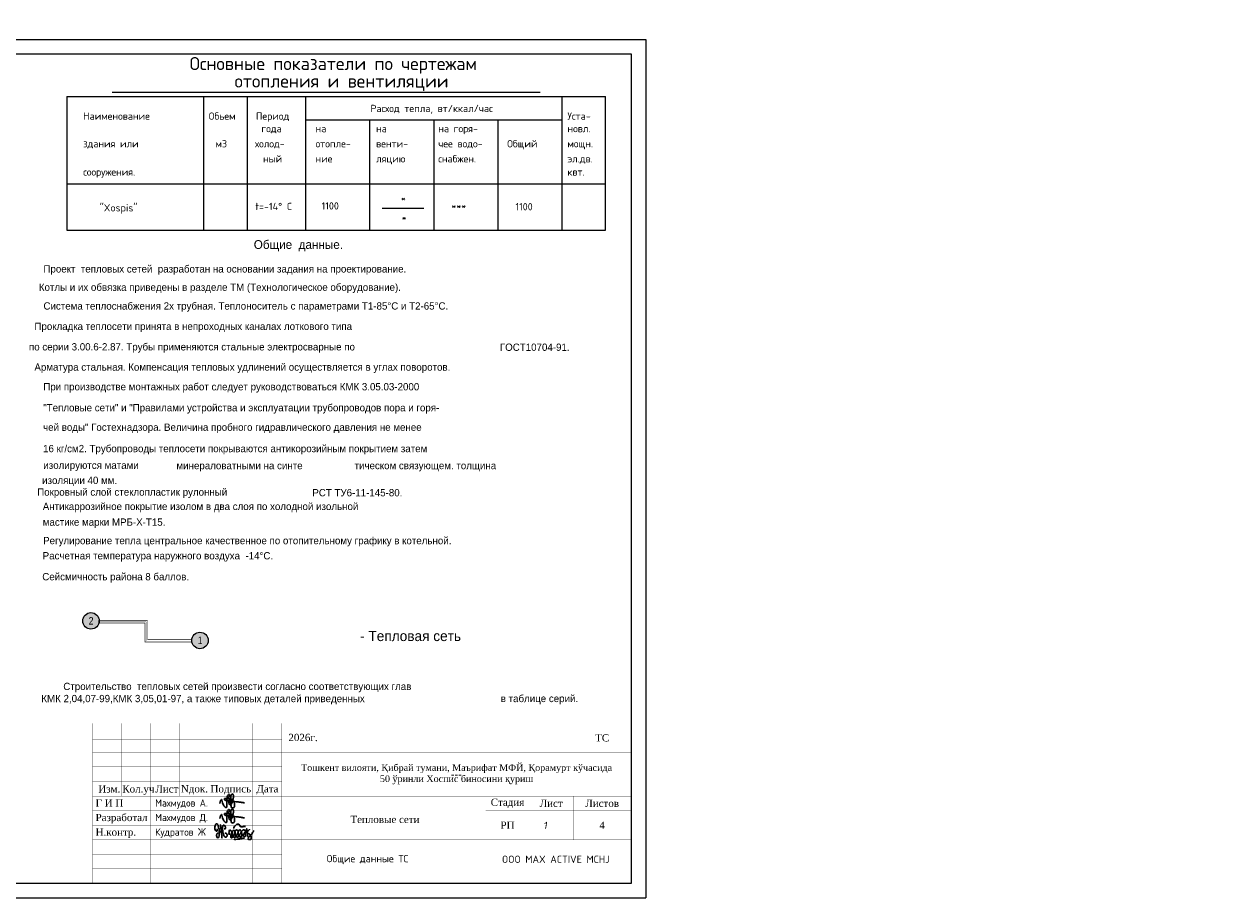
# Model space of a CAD drawing. Header units: millimetres. Extents: x 0 to 1576219, y -334896 to 156638.
# Tile 4 of 63: x 258642 to 299981, y -212044 to -182018. Entities that reach past the tile are written whole.
import ezdxf
from ezdxf import colors
from ezdxf.entities.mleader import LeaderData, LeaderLine
from ezdxf.enums import TextEntityAlignment as Align
from ezdxf.math import Vec2, Vec3

# ---------------------------------------------------------------- set-up
doc = ezdxf.new("R2010")
doc.units = ezdxf.units.MM
doc.layers.add('.', color=7, linetype='Continuous', lineweight=15)
doc.layers.add('Отопление', color=1, linetype='Continuous', lineweight=40)
doc.layers.add('0 @ 1 (2)', color=7, linetype='Continuous')
doc.layers.add('К1', color=7, linetype='Continuous', lineweight=40, true_color=0x076e4b)
doc.styles.add('##KLK', font='times.ttf')
doc.styles.add('GOST', font='isocpeur.ttf')
doc.styles.add('ISO_1.0', font='isocpeur.ttf')
doc.styles.add('Мадина', font='romand.shx', dxfattribs={"width": 0.8, "oblique": 10})
doc.styles.add('стиль 3', font='arial.ttf', dxfattribs={"width": 0.8, "height": 800})

# ---------------------------------------------------------------- blocks, each defined once
blk = doc.blocks.new('A$C4c4061ee')
at = {"color": 184, "lineweight": 30}
blk.add_spline([(-39.7, -7.1), (-36.8, 4), (-34, 7.9), (-31.2, -0.1), (-24.1, -16.2), (-16.7, -23.5), (-13.9, -23.5), (-12.5, -17.9), (-12.5, 12.7), (-8.3, 24.8), (-4.4, 27), (-3.4, 21.4), (-5.7, 12.9), (-4.4, 8), (-4.4, -10), (-2, -12.6), (3.3, -10), (9.6, 6.1), (12.6, 19.5), (7.6, 28.9), (4.7, 26.6), (2.4, 16.6), (1.1, -1.2), (2.9, -14.2), (6.8, -24.8), (10.9, -24.8), (15, -21.3), (16.5, -17.2), (16.5, -9.9), (12, 2), (5.9, 7.4), (-2.7, 10.3), (-10, 12.1), (-17, 12.1), (-21.5, 11.2), (-22.5, 7.7), (-20, 5.4), (-14, 3.7), (-0.7, 1.8), (11, 0.5), (22.2, -1.2), (37.6, -2.6), (43.5, -3.6), (49.3, -4.5), (54.9, -6.4)], degree=3, dxfattribs=at)
blk = doc.blocks.new('x2')
at = {"color": 184, "lineweight": 30}
for points in [[(78585, 16823), (78585, 16800), (78578, 16780), (78566, 16779), (78552, 16793), (78544, 16821), (78544, 16860), (78552, 16896), (78564, 16910), (78580, 16912), (78601, 16877), (78616, 16818), (78621, 16768), (78619, 16720), (78611, 16676), (78602, 16660), (78593, 16657), (78581, 16669), (78573, 16701), (78576, 16724), (78584, 16740), (78594, 16748), (78603, 16750)], [(78621, 16751), (78648, 16780), (78651, 16827), (78645, 16873), (78641, 16894), (78640, 16890), (78642, 16883), (78649, 16847), (78651, 16827), (78656, 16789), (78660, 16746), (78664, 16706), (78667, 16672), (78670, 16661), (78668, 16666), (78667, 16673), (78662, 16732), (78659, 16755), (78657, 16779), (78656, 16786), (78664, 16778), (78674, 16781), (78681, 16806), (78681, 16850), (78685, 16876), (78696, 16889), (78711, 16888), (78728, 16865), (78731, 16843), (78727, 16825), (78716, 16823), (78709, 16824)], [(78681, 16802), (78685, 16767), (78695, 16721), (78707, 16692), (78720, 16679), (78739, 16676), (78754, 16683), (78761, 16706), (78756, 16725), (78748, 16738), (78736, 16746), (78724, 16744), (78721, 16737)], [(78797, 16717), (78799, 16789), (78806, 16801), (78818, 16800), (78841, 16772), (78848, 16732), (78854, 16681), (78849, 16663), (78835, 16661), (78825, 16677), (78828, 16710), (78841, 16744), (78856, 16774), (78870, 16795), (78889, 16793), (78903, 16760), (78909, 16701), (78909, 16673), (78892, 16667), (78877, 16683), (78882, 16713), (78895, 16740), (78901, 16769), (78910, 16791), (78930, 16803), (78950, 16791), (78958, 16755), (78963, 16717), (78965, 16682), (78952, 16673), (78932, 16676), (78931, 16706), (78946, 16742), (78966, 16782), (78978, 16800), (79002, 16799), (79017, 16771), (79021, 16716), (79017, 16685), (79006, 16671), (78991, 16674), (78983, 16708), (78998, 16742), (79019, 16775), (79039, 16800), (79068, 16805), (79086, 16776), (79091, 16716), (79082, 16687), (79061, 16684), (79050, 16697), (79066, 16740), (79088, 16767), (79107, 16798), (79110, 16823), (79111, 16819), (79125, 16691), (79125, 16695), (79121, 16755), (79122, 16767), (79132, 16785), (79154, 16805), (79162, 16810), (79158, 16808)], [(78886, 16827), (78881, 16847), (78905, 16877), (78937, 16904), (78959, 16908), (78977, 16898), (78986, 16880), (78997, 16864), (79013, 16858), (79041, 16860), (79061, 16865), (79080, 16864), (79086, 16862)], [(79121, 16760), (79131, 16746), (79145, 16737), (79160, 16728), (79174, 16710), (79187, 16686), (79192, 16665), (79190, 16644), (79182, 16633), (79161, 16630), (79145, 16632), (79135, 16643), (79134, 16657), (79144, 16670), (79157, 16684), (79172, 16700), (79187, 16716), (79206, 16740), (79225, 16769), (79240, 16791)], [(78879, 16636), (78919, 16635), (78966, 16642), (79009, 16647), (79042, 16654), (79068, 16654)]]:
    blk.add_spline(points, degree=3, dxfattribs=at)
blk = doc.blocks.new('ap-2')
at = {"ltscale": 10, "const_width": 10}
for points in [[(0, 5500), (-18500, 5500), (-18500, 0), (0, 0), (0, 5500)], [(-17500, 3000), (-17500, 5500)], [(-16500, 5500), (-16500, 0)], [(-15500, 3000), (-15500, 5500)], [(-14500, 5500), (-14500, 0)], [(-13000, 5500), (-13000, 0)], [(-12000, 5500), (-12000, 0)], [(-18500, 4957), (-12000, 4957)], [(-12000, 4500), (-18500, 4500)], [(0, 4500), (-12000, 4500)], [(0, 3000), (-18500, 3000)], [(-5000, 3000), (-5000, 0)], [(-3500, 1500), (-3500, 3000)], [(-2000, 1500), (-2000, 3000)], [(0, 2500), (-5000, 2500)], [(0, 1500), (-12000, 1500)], [(-18500, 500), (-12000, 500)]]:
    blk.add_lwpolyline(points, dxfattribs=at)
at = {"lineweight": 0, "const_width": 10}
for points in [[(-18500, 4000), (-12000, 4000)], [(-18500, 3500), (-12000, 3500)], [(-18500, 2500), (-12000, 2500)], [(-18500, 2000), (-12000, 2000)], [(-12000, 1500), (-18500, 1500)], [(-18500, 1000), (-12000, 1000)]]:
    blk.add_lwpolyline(points, dxfattribs=at)
at = {"ltscale": 10, "const_width": 10}
blk.add_lwpolyline([(-5000, 1500), (0, 1500), (0, 0), (-5000, 0)], close=True, dxfattribs=at)
blk.add_lwpolyline([(-5000, 1500), (0, 1500), (0, 0), (-5000, 0)], close=True, dxfattribs=at)
blk.add_lwpolyline([(-5000, 1500), (0, 1500), (0, 0), (-5000, 0)], close=True, dxfattribs=at)
for name, p, xscale, yscale, zscale in [('A$C4c4061ee', (-13771, 2814), 8.951046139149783, 8.951046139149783, 8.951046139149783), ('A$C4c4061ee', (-13771, 2298), 8.951046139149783, 8.951046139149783, 8.951046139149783), ('x2', (-165413, -30492), 1.923990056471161, 1.923990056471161, 1.923990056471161)]:
    blk.add_blockref(name, p, dxfattribs=dict(xscale=xscale, yscale=yscale, zscale=zscale))
at = {"lineweight": 0, "style": '##KLK'}
for s, p in [('2026г.', (-11774, 4890)), ('Изм.', (-18301, 3122)), ('Кол.уч', (-17477, 3122)), ('Лист', (-16343, 3122)), ('Г И П', (-18395, 2639)), ('Разработал', (-18395, 2139)), ('Н.контр.', (-18395, 1639))]:
    blk.add_text(s, height=250, dxfattribs=at).set_placement(p)
for s, p in [('Nдок.', (-15000, 3250)), ('Подпись', (-13750, 3250)), ('Дата', (-12494, 3250))]:
    blk.add_text(s, height=250, dxfattribs=at).set_placement(p, align=Align.MIDDLE_CENTER)
at = {"style": 'GOST', "width": 0.944324}
for s, p in [('Махмудов А.', (-16347, 2639)), ('Махмудов Д.', (-16347, 2139)), ('Кудратов Ж', (-16347, 1639))]:
    blk.add_text(s, height=250, dxfattribs=at).set_placement(p)
at = {"char_height": 250, "attachment_point": 5}
for s, insert, width, style in [('ТС', (-1000, 5000), 2000, '##KLK'), ('Стадия', (-4250, 2750), 1500, '##KLK'), ('Лист', (-2750, 2750), 1500, '##KLK'), ('Листов', (-1000, 2750), 2000, '##KLK'), ('РП', (-4250, 2000), 1500, '##KLK'), ('4', (-1000, 2000), 2000, '##KLK'), ('OOO MAX ACTIVE MCHJ', (-2593, 828), 3902.82, 'GOST')]:
    blk.add_mtext(s, dxfattribs=dict(at, insert=insert, width=width, style=style))
at = {"ltscale": 100, "transparency": 33554687, "insert": (-6000, 3750), "char_height": 250, "width": 10801.02, "attachment_point": 5, "style": 'GOST'}
blk.add_mtext('\\pt2727.25;{\\fTimes New Roman|b0|i0|c204|p18;\\H0.91667x;Тошкент вилояти\\fTimes New Roman|b0|i0|c0|p18;, \\fTimes New Roman|b0|i0|c204|p18;Қибрай тумани\\fTimes New Roman|b0|i0|c0|p18;, \\fTimes New Roman|b0|i0|c204|p18;Маърифат МФЙ\\fTimes New Roman|b0|i0|c0|p18;, \\fTimes New Roman|b0|i0|c204|p18;Қорамурт кўчасида \\fTimes New Roman|b0|i0|c0|p18;50 \\fTimes New Roman|b0|i0|c204|p18;ўринли Хоспис биносини қуриш}', dxfattribs=at)
at = {"layer": '0 @ 1 (2)', "color": 0, "insert": (-6009, 3751), "char_height": 250, "width": 11979.39, "attachment_point": 5, "style": '##KLK'}
blk.add_mtext('{\\C7;---}', dxfattribs=at)
at = {"layer": '0 @ 1 (2)', "ltscale": 100, "transparency": 33554687, "insert": (-8459, 2197), "char_height": 250.05, "width": 7033.37, "attachment_point": 5, "style": '##KLK'}
blk.add_mtext('{\\C7;Тепловые сети}', dxfattribs=at)

msp = doc.modelspace()

# ---------------------------------------------------------------- hatches: boundary and pattern name
at = {"layer": '.', "true_color": 0xffffff}
h = msp.add_hatch(color=7, dxfattribs=at)
h.dxf.hatch_style = 1
h.paths.add_polyline_path([(261221.721, -202525.426, 1), (260654.996, -202525.426, 1)])
h = msp.add_hatch(color=7, dxfattribs=at)
h.dxf.hatch_style = 1
h.paths.add_polyline_path([(264966.121, -203197.321, 1), (264399.397, -203197.321, 1)])

# ---------------------------------------------------------------- linework, layer by layer
for p, q in [((279492.069, -211544.215), (239992.069, -211544.215)), ((279492.069, -211544.215), (239992.069, -211544.215)), ((237992.069, -212044.215), (279992.069, -212044.215))]:
    msp.add_line(p, q)
at = {"color": 1, "const_width": 22.5}
msp.add_lwpolyline([(261200.018, -202513.011), (262880.007, -202513.011), (262880.007, -203157.94), (264379.989, -203158.026), (264379.997, -203248.026), (262790.007, -203248.026), (262790.007, -202602.949), (261200.022, -202603.011)], close=True, dxfattribs=at)
at = {"const_width": 4.5}
msp.add_lwpolyline([(261200.023, -202558.011), (262835.007, -202558.011), (262835.007, -203203.026), (264409.997, -203203.026)], dxfattribs=at)
at = {"ltscale": 2, "const_width": 10}
for points in [[(279492.312, -206044.215), (279492.312, -211544.215)], [(279492.312, -211544.215), (260992.312, -211544.215)]]:
    msp.add_lwpolyline(points, dxfattribs=at)
for centre in [(260938.359, -202525.426), (264682.759, -203197.321)]:
    msp.add_circle(centre, 283.362)

# ---------------------------------------------------------------- block references
msp.add_blockref('ap-2', (279492.312, -211544.215))

# ---------------------------------------------------------------- texts
at = {"ltscale": 100}
for s, height, p in [('Антикаррозийное покрытие изолом в два слоя по холодной изольной', 250, (259283.938, -198716.985)), ('мастике марки МРБ-Х-Т15.', 250, (259284.008, -199256.005)), ('Регулирование тепла центральное качественное по отопительному графику в котельной.', 250, (259296.741, -199890.755)), ('Расчетная температура наружного воздуха  -14°С.', 250, (259280.028, -200411.755)), ('Сейсмичность района 8 баллов.', 250, (259266.938, -201131.365)), ('- Тепловая сеть ', 350, (270182.01, -203218.506)), ('Строительство  тепловых сетей произвести согласно соответствующих глав', 250, (259989.023, -204901.345)), ('в таблице серий. ', 250, (275009.989, -205316.115)), ('КМК 2,04,07-99,КМК 3,05,01-97, а также типовых деталей приведенных', 250, (259235.553, -205318.012))]:
    msp.add_text(s, height=height, dxfattribs=at).set_placement(p)
at = {"lineweight": 25, "style": 'стиль 3', "width": 0.8}
for s, p in [('2', (260861.515, -202652.278)), ('1', (264605.916, -203324.172))]:
    msp.add_text(s, height=262.5, dxfattribs=at).set_placement(p)
at = {"style": 'Мадина', "oblique": 10}
msp.add_text('1', height=250, dxfattribs=at).set_placement((276469.189, -209675.917))
at = {"style": 'ISO_1.0'}
msp.add_text('Общие данные ТС', height=250, dxfattribs=at).set_placement((269032.894, -210818.155))

# ---------------------------------------------------------------- leaders
at = {"layer": 'К1', "color": 0, "linetype": 'ByBlock', "lineweight": 0, "ltscale": 250}
ml = msp.add_multileader_mtext('Standard', dxfattribs=at)
ml.set_content('УП1,2 90%%D', style='GOST')
ml.set_leader_properties()
ml.build(insert=Vec2(0, 0))
ml.multileader.update_dxf_attribs({"text_left_attachment_type": 6, "text_right_attachment_type": 6, "dogleg_length": 0.001, "arrow_head_size": 750, "scale": 500})
ctx = ml.context
ctx.base_point, ctx.scale, ctx.char_height, ctx.arrow_head_size, ctx.landing_gap_size, ctx.plane_origin = Vec3(740669.526, -189800.546, 3656), 500, 500, 750, 0, Vec3(775757.993, -176241.907, 3656)
ctx.left_attachment, ctx.right_attachment, ctx.text_align_type = 6, 6, 1
notes = []
notes.append((ctx, [(0, (0, 0, 0), (0, 0), (1, 0), 1, [])]))
ctx.mtext.insert, ctx.mtext.alignment, ctx.mtext.flow_direction = Vec3(742057.026, -189200.546, 3656), 2, 5
ctx.mtext.has_bg_fill, ctx.mtext.bg_color, ctx.mtext.bg_scale_factor, ctx.mtext.bg_transparency, ctx.mtext.use_window_bg_color = 1, -1023410173, 1.1, 0, 0
for ctx, leaders in notes:
    for number, flags, end, landing, length, lines in leaders:
        leader = LeaderData()
        leader.index, (leader.has_last_leader_line, leader.has_dogleg_vector, leader.attachment_direction) = number, flags
        leader.last_leader_point, leader.dogleg_vector, leader.dogleg_length = Vec3(end), Vec3(landing), length
        for number, points, colour, breaks in lines:
            line = LeaderLine()
            line.index, line.vertices, line.color, line.breaks = number, Vec3.list(points), colors.encode_raw_color(colour), breaks
            leader.lines.append(line)
        ctx.leaders.append(leader)

# ---------------------------------------------------------------- next in the draw order: leaders
ml = msp.add_multileader_mtext('Standard', dxfattribs=at)
ml.set_content('УП3 90%%D', style='GOST')
ml.set_leader_properties()
ml.build(insert=Vec2(0, 0))
ml.multileader.update_dxf_attribs({"text_left_attachment_type": 6, "text_right_attachment_type": 6, "dogleg_length": 0.001, "arrow_head_size": 750, "scale": 500})
ctx = ml.context
ctx.base_point, ctx.scale, ctx.char_height, ctx.arrow_head_size, ctx.landing_gap_size, ctx.plane_origin = Vec3(752427.104, -190628.39, 3656), 500, 500, 750, 0, Vec3(786128.071, -177069.751, 3656)
ctx.left_attachment, ctx.right_attachment, ctx.text_align_type = 6, 6, 1
notes = []
notes.append((ctx, [(0, (0, 0, 0), (0, 0), (1, 0), 1, [])]))
ctx.mtext.insert, ctx.mtext.alignment, ctx.mtext.flow_direction = Vec3(753602.104, -190028.39, 3656), 2, 5
ctx.mtext.has_bg_fill, ctx.mtext.bg_color, ctx.mtext.bg_scale_factor, ctx.mtext.bg_transparency, ctx.mtext.use_window_bg_color = 1, -1023410173, 1.1, 0, 0
for ctx, leaders in notes:
    for number, flags, end, landing, length, lines in leaders:
        leader = LeaderData()
        leader.index, (leader.has_last_leader_line, leader.has_dogleg_vector, leader.attachment_direction) = number, flags
        leader.last_leader_point, leader.dogleg_vector, leader.dogleg_length = Vec3(end), Vec3(landing), length
        for number, points, colour, breaks in lines:
            line = LeaderLine()
            line.index, line.vertices, line.color, line.breaks = number, Vec3.list(points), colors.encode_raw_color(colour), breaks
            leader.lines.append(line)
        ctx.leaders.append(leader)

# ---------------------------------------------------------------- next in the draw order: leaders
ml = msp.add_multileader_mtext('Standard', dxfattribs=at)
ml.set_content('УП4 90%%D', style='GOST')
ml.set_leader_properties()
ml.build(insert=Vec2(0, 0))
ml.multileader.update_dxf_attribs({"text_left_attachment_type": 6, "text_right_attachment_type": 6, "dogleg_length": 0.001, "arrow_head_size": 750, "scale": 500})
ctx = ml.context
ctx.base_point, ctx.scale, ctx.char_height, ctx.arrow_head_size, ctx.landing_gap_size, ctx.plane_origin = Vec3(749897.856, -197249.302, 3656), 500, 500, 750, 0, Vec3(782423.822, -183690.663, 3656)
ctx.left_attachment, ctx.right_attachment, ctx.text_align_type = 6, 6, 1
notes = []
notes.append((ctx, [(0, (0, 0, 0), (0, 0), (1, 0), 1, [])]))
ctx.mtext.insert, ctx.mtext.alignment, ctx.mtext.flow_direction = Vec3(751097.856, -196649.302, 3656), 2, 5
ctx.mtext.has_bg_fill, ctx.mtext.bg_color, ctx.mtext.bg_scale_factor, ctx.mtext.bg_transparency, ctx.mtext.use_window_bg_color = 1, -1023410173, 1.1, 0, 0
for ctx, leaders in notes:
    for number, flags, end, landing, length, lines in leaders:
        leader = LeaderData()
        leader.index, (leader.has_last_leader_line, leader.has_dogleg_vector, leader.attachment_direction) = number, flags
        leader.last_leader_point, leader.dogleg_vector, leader.dogleg_length = Vec3(end), Vec3(landing), length
        for number, points, colour, breaks in lines:
            line = LeaderLine()
            line.index, line.vertices, line.color, line.breaks = number, Vec3.list(points), colors.encode_raw_color(colour), breaks
            leader.lines.append(line)
        ctx.leaders.append(leader)

# ---------------------------------------------------------------- next in the draw order: texts
at = {"ltscale": 100}
for s, p in [('чей воды" Гостехнадзора. Величина пробного гидравлического давления не менее ', (259294.428, -195994.822)), ('16 кг/см2. Трубопроводы теплосети покрываются антикорозийным покрытием затем', (259294.428, -196728.702)), ('изолируются матами ', (259302.479, -197301.194)), (' минераловатными на синте', (263781.739, -197313.604)), ('тическом связующем. толщина ', (269990.959, -197313.004)), ('изоляции 40 мм.', (259261.709, -197820.344)), (' Покровный слой стеклопластик рулонный', (258999.149, -198223.664)), (' РСТ ТУ6-11-145-80.', (268447.209, -198244.944))]:
    msp.add_text(s, height=250, dxfattribs=at).set_placement(p)

# ---------------------------------------------------------------- next in the draw order: leaders
at = {"layer": 'К1', "color": 0, "linetype": 'ByBlock', "lineweight": 0, "ltscale": 250}
ml = msp.add_multileader_mtext('Standard', dxfattribs=at)
ml.set_content('УП5.6 90%%D', style='GOST')
ml.set_leader_properties()
ml.build(insert=Vec2(0, 0))
ml.multileader.update_dxf_attribs({"text_left_attachment_type": 6, "text_right_attachment_type": 6, "dogleg_length": 0.001, "arrow_head_size": 750, "scale": 500})
ctx = ml.context
ctx.base_point, ctx.scale, ctx.char_height, ctx.arrow_head_size, ctx.landing_gap_size, ctx.plane_origin = Vec3(760430.922, -194191.015, 3656), 500, 500, 750, 0, Vec3(791756.888, -180632.376, 3656)
ctx.left_attachment, ctx.right_attachment, ctx.text_align_type = 6, 6, 1
notes = []
notes.append((ctx, [(0, (0, 0, 0), (0, 0), (1, 0), 1, [])]))
ctx.mtext.insert, ctx.mtext.alignment, ctx.mtext.flow_direction = Vec3(761855.922, -193591.015, 3656), 2, 5
ctx.mtext.has_bg_fill, ctx.mtext.bg_color, ctx.mtext.bg_scale_factor, ctx.mtext.bg_transparency, ctx.mtext.use_window_bg_color = 1, -1023410173, 1.1, 0, 0
for ctx, leaders in notes:
    for number, flags, end, landing, length, lines in leaders:
        leader = LeaderData()
        leader.index, (leader.has_last_leader_line, leader.has_dogleg_vector, leader.attachment_direction) = number, flags
        leader.last_leader_point, leader.dogleg_vector, leader.dogleg_length = Vec3(end), Vec3(landing), length
        for number, points, colour, breaks in lines:
            line = LeaderLine()
            line.index, line.vertices, line.color, line.breaks = number, Vec3.list(points), colors.encode_raw_color(colour), breaks
            leader.lines.append(line)
        ctx.leaders.append(leader)

# ---------------------------------------------------------------- next in the draw order: linework, layer by layer
for p, q in [((237992.069, -182544.215), (279992.069, -182544.215)), ((237992.069, -182544.215), (279992.069, -182544.215)), ((279992.069, -182544.215), (279992.069, -212044.215)), ((279992.069, -182544.215), (279992.069, -212044.215)), ((239992.069, -183044.215), (279492.069, -183044.215)), ((239992.069, -183044.215), (279492.069, -183044.215)), ((279492.069, -183044.215), (279492.069, -211544.215)), ((279492.069, -183044.215), (279492.069, -211544.215)), ((260107.503, -184504.829, 291.405), (278607.503, -184504.829, 291.405)), ((260107.503, -184504.829, 291.405), (260107.503, -189104.829, 291.405)), ((264807.503, -184504.829, 291.405), (264807.503, -189104.829, 291.405)), ((266307.503, -184504.829, 291.405), (266307.503, -189104.829, 291.405)), ((268307.503, -184504.829, 291.405), (268307.503, -189104.829, 291.405)), ((277107.503, -184504.829, 291.405), (277107.503, -189104.829, 291.405)), ((268307.503, -185304.829, 291.405), (277107.503, -185304.829, 291.405)), ((270507.503, -185304.829, 291.405), (270507.503, -189104.829, 291.405)), ((272707.503, -185304.829, 291.405), (272707.503, -189104.829, 291.405)), ((274907.503, -185304.829, 291.405), (274907.503, -189104.829, 291.405)), ((260107.503, -187504.829, 291.405), (278607.503, -187504.829, 291.405)), ((270942.397, -188344.981, 291.405), (272369.333, -188344.981, 291.405)), ((260107.503, -189104.829, 291.405), (278607.503, -189104.829, 291.405))]:
    msp.add_line(p, q)
at = {"ltscale": 10}
for p, q in [((261662.563, -184354.829, 291.405), (276362.563, -184354.829, 291.405)), ((278607.503, -189104.829, 291.405), (278607.503, -184504.829, 291.405))]:
    msp.add_line(p, q, dxfattribs=at)

# ---------------------------------------------------------------- next in the draw order: texts
at = {"style": 'GOST'}
for s, p in [('Расход тепла, вт/ккал/час', (270534.737, -185042.9, 291.405)), ('Наименование', (260670.362, -185305.582, 291.405)), ('Обьем', (264983.413, -185305.582, 291.405)), ('Период', (266604.714, -185305.582, 291.405)), ('Уста-', (277301.207, -185305.582, 291.405)), ('года', (266790.628, -185735.258, 291.405)), ('на ', (268650.925, -185735.258, 291.405)), ('на', (270729.365, -185735.258, 291.405)), ('на горя-', (272865.631, -185735.258, 291.405)), ('новл.', (277301.207, -185735.258, 291.405)), ('м3', (265214.535, -186254.541, 291.405)), ('Общий', (275232.836, -186254.541, 291.405)), ('здания или', (260670.362, -186254.541, 291.405)), ('холод-', (266573.156, -186254.541, 291.405)), ('отопле-', (268650.925, -186254.541, 291.405)), ('венти-', (270729.365, -186254.541, 291.405)), ('чее водо-', (272865.631, -186254.541, 291.405)), ('мощн.', (277301.207, -186254.541, 291.405)), ('ный', (266848.999, -186773.768, 291.405)), ('ние', (268650.925, -186773.768, 291.405)), ('ляцию', (270729.365, -186773.768, 291.405)), ('снабжен.', (272865.631, -186773.768, 291.405)), ('эл.дв.', (277301.207, -186773.768, 291.405)), ('сооружения.', (260670.362, -187225.039, 291.405)), ('квт.', (277301.207, -187225.039, 291.405)), ('*', (271579.067, -188131.829, 291.405)), ('"Xospis"', (261236.433, -188456.782, 291.405)), ('t=-14%%D C', (266583.247, -188409.619, 291.405)), ('1100', (268858.559, -188391.043, 291.405)), ('***', (273314.367, -188391.043, 291.405)), ('1100', (275514.367, -188417.946, 291.405)), ('*', (271605.991, -188791.454, 291.405))]:
    msp.add_text(s, height=250, dxfattribs=at).set_placement(p)
at = {"ltscale": 100}
for s, height, p in [('Общие  данные.', 300, (266529.048, -189743.625)), ('Проект  тепловых сетей  разработан на основании задания на проектирование. ', 250, (259307.778, -190555.366)), ('Котлы и их обвязка приведены в разделе ТМ (Технологическое оборудование).', 250, (259149.386, -191185.426)), ('Система теплоснабжения 2х трубная. Теплоноситель с параметрами Т1-85°С и Т2-65°С. ', 250, (259307.778, -191829.125)), ('  Прокладка теплосети принята в непроходных каналах лоткового типа ', 250, (258812.648, -192529.125)), ('   по серии 3.00.6-2.87. Трубы применяются стальные электросварные по', 250, (258531.348, -193233.165)), (' ГОСТ10704-91.', 250, (274888.248, -193246.485)), ('  Арматура стальная. Компенсация тепловых удлинений осуществляется в углах поворотов.', 250, (258811.188, -193929.125)), ('При производстве монтажных работ следует руководствоваться КМК 3.05.03-2000 ', 250, (259301.388, -194604.445)), ('"Тепловые сети" и "Правилами устройства и эксплуатации трубопроводов пора и горя-', 250, (259301.388, -195325.395))]:
    msp.add_text(s, height=height, dxfattribs=at).set_placement(p)
at = {"layer": 'Отопление', "color": 0, "linetype": 'ByBlock', "lineweight": 15, "style": 'GOST'}
for s, p in [('Основные показатели по чертежам', (264328.177, -183599.825, 291.405)), ('отопления и вентиляции', (265867.789, -184200.119, 291.405))]:
    msp.add_text(s, height=448, dxfattribs=at).set_placement(p)

doc.saveas('drawing.dxf')
